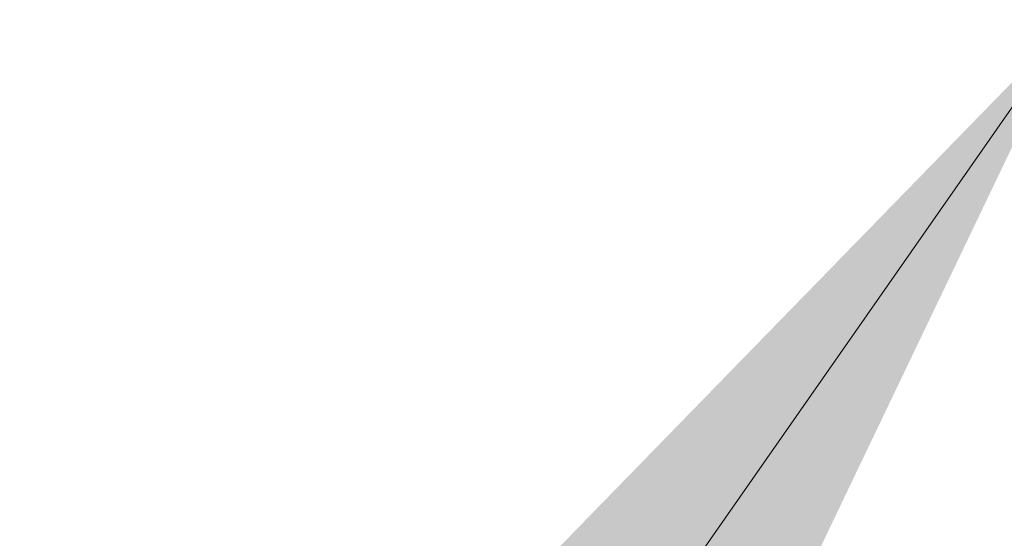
# Model space of a CAD drawing. Header units: inches. Extents: x 23 to 461, y 9 to 290.
# Tile 46 of 57: x 434.17 to 435.165, y 127.436 to 127.96. Entities that reach past the tile are written whole.
import ezdxf

# ---------------------------------------------------------------- set-up
doc = ezdxf.new("R2010")
doc.units = ezdxf.units.IN
doc.header["$LTSCALE"] = 28
doc.header["$MEASUREMENT"] = 0
doc.layers.get('0').update_dxf_attribs({"lineweight": 0})
doc.layers.add('Symbol (ANSI)', color=7, linetype='Continuous', lineweight=5)
doc.styles.add('ROMANS', font='tahoma.ttf')
doc.dimstyles.new('Default (ANSI)$7', dxfattribs={"dimscale": 28, "dimtxt": 0.07, "dimasz": 0.098425, "dimexe": 0.125, "dimexo": 0.0625, "dimgap": 0.031496, "dimtad": 0, "dimtih": 1, "dimtoh": 1, "dimrnd": 1e-08, "dimzin": 0, "dimdsep": 46, "dimtxsty": 'ROMANS', "dimblk": 'Filled-1', "dimcen": 0.09, "dimdle": 0.393701, "dimclrd": 256, "dimclre": 256, "dimclrt": 256, "dimadec": 0, "dimazin": 0, "dimtfac": 0.928571, "dimtofl": 0, "dimtmove": 0, "dimatfit": 3, "dimfxl": 1, "dimtolj": 1, "dimtzin": 0, "dimlwd": -1, "dimlwe": -1, "dimarcsym": 0})

# ---------------------------------------------------------------- blocks, each defined once
blk = doc.blocks.new('Filled-1')
at = {"color": 0}
for p, q in [((0, 0), (-1, 0.17857)), ((-1, 0.17857), (-1, -0.17857)), ((-1, 0), (0, 0)), ((-1, -0.17857), (0, 0))]:
    blk.add_line(p, q, dxfattribs=at)
at = {"color": 0, "flags": 128}
blk.add_lwpolyline([(-1, -0.17857), (0, 0), (-1, 0.17857), (-1, -0.17857)], dxfattribs=at)
at = {"color": 0}
blk.add_solid([(-1, -0.17857), (0, 0), (-1, 0.17857), (-1, -0.17857)], dxfattribs=at)

msp = doc.modelspace()

# ---------------------------------------------------------------- leaders
at = {"layer": 'Symbol (ANSI)', "annotation_type": 0, "has_hookline": 1, "hookline_direction": 1, "text_width": 20.58066}
msp.add_leader([(435.23444, 127.96022), (417.8493, 103.05607), (415.09339, 103.05607)], dimstyle='Default (ANSI)$7', override={"dimtad": 0}, dxfattribs=at)

doc.saveas('drawing.dxf')
